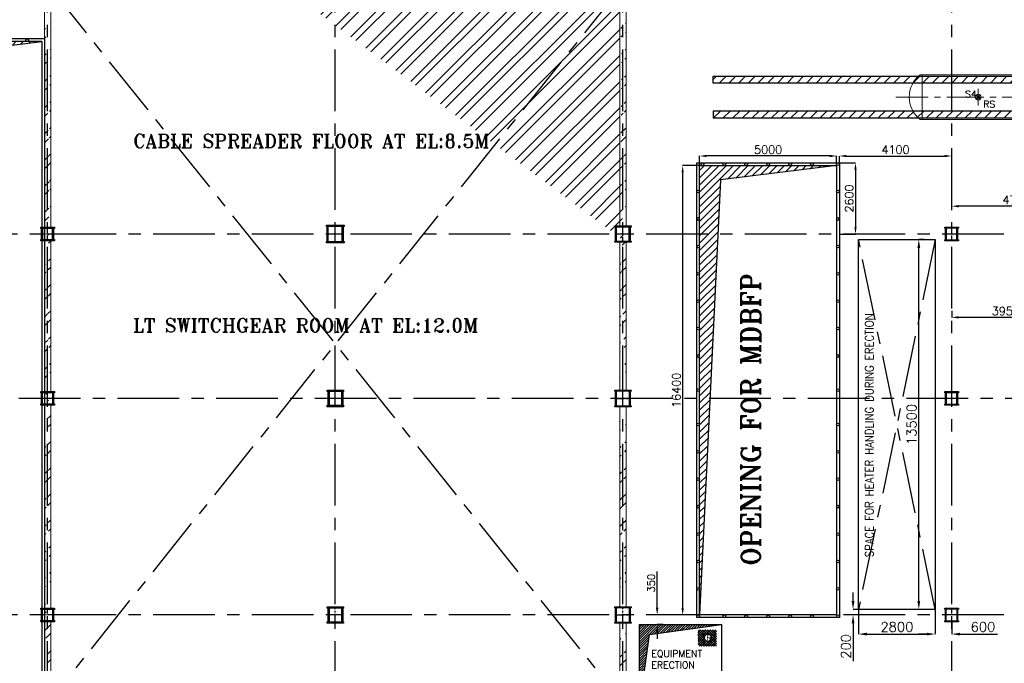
# Model space of a CAD drawing. Header units: inches. Extents: x 0 to 1544102, y 0 to 23144100.
# Tile 49 of 184: x 161316 to 197257, y 115419 to 138910. Entities that reach past the tile are written whole.
import ezdxf

# ---------------------------------------------------------------- set-up
doc = ezdxf.new("R2010")
doc.units = ezdxf.units.IN
doc.header["$LTSCALE"] = 1800
doc.header["$MEASUREMENT"] = 0
for name, pattern in [('CENTER', [2, 1.25, -0.25, 0.25, -0.25]), ('CENTER2', [1.125, 0.75, -0.125, 0.125, -0.125]), ('HIDDEN', [0.375, 0.25, -0.125]), ('HIDDEN2', [0.1875, 0.125, -0.0625])]:
    doc.linetypes.add(name, pattern=pattern)
doc.layers.get('0').update_dxf_attribs({"color": 253})
for name, color, linetype in [('AUX COL', 1, 'Continuous'), ('CEN', 2, 'CENTER'), ('GRID', 251, 'CENTER'), ('OPENING', 40, 'Continuous'), ('STEEL', 231, 'Continuous')]:
    doc.layers.add(name, color=color, linetype=linetype)
for name, color, linetype, lineweight in [('DIM', 4, 'Continuous', 18), ('EQPT', 8, 'HIDDEN', 9), ('EQUIP', 8, 'Continuous', 9), ('TEXT', 3, 'Continuous', 18), ('WALL', 6, 'Continuous', 18)]:
    doc.layers.add(name, color=color, linetype=linetype, lineweight=lineweight)
doc.styles.add('HTX11', font='O8111901')
doc.styles.add('ROMANS', font='romans.shx')
doc.styles.add('ROMANT', font='romant')
doc.dimstyles.new('STANDARD1', dxfattribs={"dimtxt": 300, "dimasz": 250, "dimexe": 0, "dimexo": 0, "dimgap": 80, "dimtad": 1, "dimdec": 0, "dimzin": 0, "dimdsep": 46, "dimtxsty": 'ROMANS', "dimcen": 0, "dimclrd": 4, "dimclre": 4, "dimclrt": 4, "dimadec": 0, "dimazin": 0, "dimtfac": 0.09, "dimtdec": 0, "dimtix": 1, "dimtofl": 0, "dimtmove": 0, "dimatfit": 3, "dimfxl": 1, "dimtolj": 1, "dimtzin": 0, "dimarcsym": 0})
doc.dimstyles.new('USER175', dxfattribs={"dimscale": 175, "dimtxt": 2, "dimasz": 1.75, "dimexe": 0, "dimexo": 0, "dimgap": 0.5, "dimtad": 1, "dimdec": 0, "dimzin": 0, "dimdsep": 46, "dimtxsty": 'ROMANS', "dimcen": 0, "dimclrd": 4, "dimclre": 4, "dimclrt": 4, "dimadec": 0, "dimazin": 0, "dimtfac": 0.09, "dimtdec": 0, "dimtix": 1, "dimtofl": 0, "dimtmove": 0, "dimatfit": 3, "dimfxl": 1, "dimtolj": 1, "dimtzin": 0, "dimarcsym": 0})
pattern_1 = [(45, (0, -2662.84), (-477.297, 477.297), []), (45, (318.2, -2662.84), (-477.297, 477.297), [])]
pattern_2 = [(225, (8890, 2e-05), (176.7767, -176.7767), [])]

# ---------------------------------------------------------------- blocks, each defined once
blk = doc.blocks.new('*D74')
at = {"layer": 'DIM', "color": 4, "lineweight": -2, "transparency": 16777216}
for p, q in [((184586, 117447), (184586, 118769)), ((184804, 117185), (184586, 117185)), ((184804, 116835), (184586, 116835)), ((184586, 116572), (184586, 116310))]:
    blk.add_line(p, q, dxfattribs=at)
at = {"layer": 'DIM', "color": 4, "transparency": 16777216}
for points in [[(184542, 117447), (184630, 117447), (184586, 117185)], [(184542, 116572), (184630, 116572), (184586, 116835)]]:
    blk.add_solid(points, dxfattribs=at)
at = {"layer": 'DIM', "color": 4, "transparency": 16777216, "insert": (184367, 118344), "char_height": 262.5, "attachment_point": 5, "rotation": 90, "style": 'ROMANS'}
blk.add_mtext('\\A1;350', dxfattribs=at)
blk = doc.blocks.new('*D47')
at = {"layer": 'DIM', "color": 4, "lineweight": -2, "transparency": 16777216}
for p, q in [((191236, 133685), (191236, 133934)), ((191486, 133934), (195086, 133934)), ((195336, 133685), (195336, 133934))]:
    blk.add_line(p, q, dxfattribs=at)
at = {"layer": 'DIM', "color": 4, "transparency": 16777216}
for points in [[(191486, 133976), (191486, 133893), (191236, 133934)], [(195086, 133976), (195086, 133893), (195336, 133934)]]:
    blk.add_solid(points, dxfattribs=at)
at = {"layer": 'DIM', "color": 4, "transparency": 16777216, "insert": (193286, 134164), "char_height": 300, "attachment_point": 5, "style": 'ROMANS'}
blk.add_mtext('\\A1;4100', dxfattribs=at)
blk = doc.blocks.new('*D238')
at = {"layer": 'DIM', "color": 4, "lineweight": -2, "transparency": 16777216}
for p, q in [((540, -2997), (540, -3218)), ((790, -3218), (2763, -3218)), ((3013, -3023), (3013, -3218))]:
    blk.add_line(p, q, dxfattribs=at)
at = {"layer": 'DIM', "color": 4, "transparency": 16777216}
for points in [[(790, -3176), (790, -3260), (540, -3218)], [(2763, -3176), (2763, -3260), (3013, -3218)]]:
    blk.add_solid(points, dxfattribs=at)
at = {"layer": 'DIM', "color": 4, "transparency": 16777216, "insert": (1776, -2988), "char_height": 300, "attachment_point": 5, "style": 'ROMANS'}
blk.add_mtext('\\A1;2473', dxfattribs=at)
blk = doc.blocks.new('*D233')
at = {"layer": 'DIM', "color": 4, "lineweight": -2, "transparency": 16777216}
for p, q in [((-5160, -4502), (-5160, -4741)), ((-1204, -4502), (-1204, -4741)), ((-1454, -4741), (-4910, -4741))]:
    blk.add_line(p, q, dxfattribs=at)
at = {"layer": 'DIM', "color": 4, "transparency": 16777216}
for points in [[(-4910, -4699), (-4910, -4782), (-5160, -4741)], [(-1454, -4699), (-1454, -4782), (-1204, -4741)]]:
    blk.add_solid(points, dxfattribs=at)
at = {"layer": 'DIM', "color": 4, "transparency": 16777216, "insert": (-3182, -4511), "char_height": 300, "attachment_point": 5, "style": 'ROMANS'}
blk.add_mtext('\\A1;3956', dxfattribs=at)
blk = doc.blocks.new('*D234')
at = {"layer": 'DIM', "color": 4, "lineweight": -2, "transparency": 16777216}
for p, q in [((-1506, -1700), (-1768, -1700)), ((-1768, -3950), (-1768, -1950)), ((-1506, -4200), (-1768, -4200))]:
    blk.add_line(p, q, dxfattribs=at)
at = {"layer": 'DIM', "color": 4, "transparency": 16777216}
for points in [[(-1810, -1950), (-1727, -1950), (-1768, -1700)], [(-1810, -3950), (-1727, -3950), (-1768, -4200)]]:
    blk.add_solid(points, dxfattribs=at)
at = {"layer": 'DIM', "color": 4, "transparency": 16777216, "insert": (-1998, -2950), "char_height": 300, "attachment_point": 5, "rotation": 90, "style": 'ROMANS'}
blk.add_mtext('\\A1;2500', dxfattribs=at)
blk = doc.blocks.new('*D235')
at = {"layer": 'DIM', "color": 4, "lineweight": -2, "transparency": 16777216}
for p, q in [((-5160, -825), (-5160, -684)), ((-670, -684), (-4910, -684)), ((-420, -825), (-420, -684))]:
    blk.add_line(p, q, dxfattribs=at)
at = {"layer": 'DIM', "color": 4, "transparency": 16777216}
for points in [[(-4910, -642), (-4910, -726), (-5160, -684)], [(-670, -642), (-670, -726), (-420, -684)]]:
    blk.add_solid(points, dxfattribs=at)
at = {"layer": 'DIM', "color": 4, "transparency": 16777216, "insert": (-2790, -454), "char_height": 300, "attachment_point": 5, "style": 'ROMANS'}
blk.add_mtext('\\A1;4740', dxfattribs=at)
blk = doc.blocks.new('*D236')
at = {"layer": 'DIM', "color": 4, "lineweight": -2, "transparency": 16777216}
for p, q in [((-884, -835), (-884, -585)), ((-680, -1085), (-884, -1085)), ((-680, -1700), (-884, -1700)), ((-884, -1950), (-884, -3117))]:
    blk.add_line(p, q, dxfattribs=at)
at = {"layer": 'DIM', "color": 4, "transparency": 16777216}
for points in [[(-925, -835), (-842, -835), (-884, -1085)], [(-925, -1950), (-842, -1950), (-884, -1700)]]:
    blk.add_solid(points, dxfattribs=at)
at = {"layer": 'DIM', "color": 4, "transparency": 16777216, "insert": (-1114, -2659), "char_height": 300, "attachment_point": 5, "rotation": 90, "style": 'ROMANS'}
blk.add_mtext('\\A1;615', dxfattribs=at)
blk = doc.blocks.new('*D237')
at = {"layer": 'DIM', "color": 4, "lineweight": -2, "transparency": 16777216}
for p, q in [((4037, -1450), (4037, -269)), ((3701, -1700), (4037, -1700)), ((3701, -2170), (4037, -2170)), ((4037, -2420), (4037, -2670))]:
    blk.add_line(p, q, dxfattribs=at)
at = {"layer": 'DIM', "color": 4, "transparency": 16777216}
for points in [[(3995, -1450), (4078, -1450), (4037, -1700)], [(3995, -2420), (4078, -2420), (4037, -2170)]]:
    blk.add_solid(points, dxfattribs=at)
at = {"layer": 'DIM', "color": 4, "transparency": 16777216, "insert": (3807, -734), "char_height": 300, "attachment_point": 5, "rotation": 90, "style": 'ROMANS'}
blk.add_mtext('\\A1;470', dxfattribs=at)
blk = doc.blocks.new('*D239')
at = {"layer": 'DIM', "color": 4, "lineweight": -2, "transparency": 16777216}
for p, q in [((3013, -2997), (3013, -3218)), ((3263, -3218), (5590, -3218)), ((5840, -2997), (5840, -3218))]:
    blk.add_line(p, q, dxfattribs=at)
at = {"layer": 'DIM', "color": 4, "transparency": 16777216}
for points in [[(3263, -3176), (3263, -3260), (3013, -3218)], [(5590, -3176), (5590, -3260), (5840, -3218)]]:
    blk.add_solid(points, dxfattribs=at)
at = {"layer": 'DIM', "color": 4, "transparency": 16777216, "insert": (4426, -2988), "char_height": 300, "attachment_point": 5, "style": 'ROMANS'}
blk.add_mtext('\\A1;2827', dxfattribs=at)
blk = doc.blocks.new('*D31')
at = {"layer": 'DIM', "color": 4, "lineweight": -2, "transparency": 16777216}
for p, q in [((-42350, 8600), (-41762, 8600)), ((-41762, 8350), (-41762, 6250)), ((-42350, 6000), (-41762, 6000))]:
    blk.add_line(p, q, dxfattribs=at)
at = {"layer": 'DIM', "color": 4, "transparency": 16777216}
for points in [[(-41804, 8350), (-41720, 8350), (-41762, 8600)], [(-41804, 6250), (-41720, 6250), (-41762, 6000)]]:
    blk.add_solid(points, dxfattribs=at)
at = {"layer": 'DIM', "color": 4, "transparency": 16777216, "insert": (-41992, 7300), "char_height": 300, "attachment_point": 5, "rotation": 90, "style": 'ROMANS'}
blk.add_mtext('\\A1;2600', dxfattribs=at)
blk = doc.blocks.new('*D32')
at = {"layer": 'DIM', "color": 4, "lineweight": -2, "transparency": 16777216}
for p, q in [((-47450, 8500), (-48070, 8500)), ((-48070, 8250), (-48070, -7650)), ((-47450, -7900), (-48070, -7900))]:
    blk.add_line(p, q, dxfattribs=at)
at = {"layer": 'DIM', "color": 4, "transparency": 16777216}
for points in [[(-48111, 8250), (-48028, 8250), (-48070, 8500)], [(-48111, -7650), (-48028, -7650), (-48070, -7900)]]:
    blk.add_solid(points, dxfattribs=at)
at = {"layer": 'DIM', "color": 4, "transparency": 16777216, "insert": (-48300, 300), "char_height": 300, "attachment_point": 5, "rotation": 90, "style": 'ROMANS'}
blk.add_mtext('\\A1;16400', dxfattribs=at)
blk = doc.blocks.new('*D33')
at = {"layer": 'DIM', "color": 4, "lineweight": -2, "transparency": 16777216}
for p, q in [((-47450, 8500), (-47450, 8850)), ((-42700, 8850), (-47200, 8850)), ((-42450, 8500), (-42450, 8850))]:
    blk.add_line(p, q, dxfattribs=at)
at = {"layer": 'DIM', "color": 4, "transparency": 16777216}
for points in [[(-47200, 8891), (-47200, 8808), (-47450, 8850)], [(-42700, 8891), (-42700, 8808), (-42450, 8850)]]:
    blk.add_solid(points, dxfattribs=at)
at = {"layer": 'DIM', "color": 4, "transparency": 16777216, "insert": (-44950, 9080), "char_height": 300, "attachment_point": 5, "style": 'ROMANS'}
blk.add_mtext('\\A1;5000', dxfattribs=at)
blk = doc.blocks.new('AUX COLUMNS')
at = {"color": 2, "linetype": 'CENTER2', "ltscale": 0.15}
for p, q in [((-228038, 65665), (-228038, 66165)), ((-207038, 65615), (-207038, 66215)), ((-195038, 65665), (-195038, 66165)), ((-227813, 65915), (-228263, 65915)), ((-206763, 65915), (-207313, 65915)), ((-194813, 65915), (-195263, 65915)), ((-228038, 59665), (-228038, 60165)), ((-195038, 59665), (-195038, 60165)), ((-227813, 59915), (-228263, 59915)), ((-194813, 59915), (-195263, 59915)), ((-228038, 51765), (-228038, 52265)), ((-195038, 51765), (-195038, 52265)), ((-227813, 52015), (-228263, 52015)), ((-194813, 52015), (-195263, 52015))]:
    blk.add_line(p, q, dxfattribs=at)
at = {"color": 2, "linetype": 'CENTER2', "ltscale": 0.25}
for p, q in [((-217538, 65590), (-217538, 66240)), ((-217238, 65915), (-217838, 65915)), ((-217538, 59615), (-217538, 60215)), ((-207038, 59615), (-207038, 60215)), ((-217263, 59915), (-217813, 59915)), ((-207313, 59915), (-206763, 59915)), ((-217538, 51715), (-217538, 52315)), ((-207038, 51715), (-207038, 52315)), ((-217263, 52015), (-217813, 52015)), ((-207313, 52015), (-206763, 52015))]:
    blk.add_line(p, q, dxfattribs=at)
at = {"layer": 'AUX COL'}
for p, q in [((-217838, 65640), (-217838, 66190)), ((-217793, 65640), (-217793, 66190)), ((-217283, 65640), (-217283, 66190)), ((-217238, 65640), (-217238, 66190)), ((-207313, 65660), (-207313, 66170)), ((-207268, 65660), (-207268, 66170)), ((-206808, 65660), (-206808, 66170)), ((-206763, 65660), (-206763, 66170)), ((-228263, 65715), (-228263, 66115)), ((-228213, 65715), (-228213, 66115)), ((-227863, 65715), (-227863, 66115)), ((-227813, 65715), (-227813, 66115)), ((-195263, 65705), (-195263, 66125)), ((-195223, 65705), (-195223, 66125)), ((-194853, 65705), (-194853, 66125)), ((-194813, 65705), (-194813, 66125)), ((-228263, 59715), (-228263, 60115)), ((-228223, 59715), (-228223, 60115)), ((-227853, 59715), (-227853, 60115)), ((-227813, 59715), (-227813, 60115)), ((-217813, 60165), (-217813, 59665)), ((-217763, 60165), (-217763, 59665)), ((-217313, 60165), (-217313, 59665)), ((-217263, 60165), (-217263, 59665)), ((-207313, 59651), (-207313, 60179)), ((-207277, 59651), (-207277, 60179)), ((-206799, 59651), (-206799, 60179)), ((-206763, 59651), (-206763, 60179)), ((-195263, 59705), (-195263, 60125)), ((-195223, 59705), (-195223, 60125)), ((-194853, 59705), (-194853, 60125)), ((-194813, 59705), (-194813, 60125)), ((-228263, 51815), (-228263, 52215)), ((-228223, 51815), (-228223, 52215)), ((-227853, 51815), (-227853, 52215)), ((-227813, 51815), (-227813, 52215)), ((-217813, 52265), (-217813, 51765)), ((-217763, 52265), (-217763, 51765)), ((-217313, 52265), (-217313, 51765)), ((-217263, 52265), (-217263, 51765)), ((-207313, 51751), (-207313, 52279)), ((-207277, 51751), (-207277, 52279)), ((-206799, 51751), (-206799, 52279)), ((-206763, 51751), (-206763, 52279)), ((-195263, 51801), (-195263, 52229)), ((-195235, 51801), (-195235, 52229)), ((-194841, 51801), (-194841, 52229)), ((-194813, 51801), (-194813, 52229))]:
    blk.add_line(p, q, dxfattribs=at)
for points in [[(-228288, 66165), (-227788, 66165), (-227788, 66115), (-228288, 66115)], [(-217863, 66240), (-217213, 66240), (-217213, 66190), (-217863, 66190)], [(-207338, 66215), (-206738, 66215), (-206738, 66170), (-207338, 66170)], [(-195288, 66165), (-194788, 66165), (-194788, 66125), (-195288, 66125)], [(-228288, 65715), (-227788, 65715), (-227788, 65665), (-228288, 65665)], [(-217863, 65640), (-217213, 65640), (-217213, 65590), (-217863, 65590)], [(-207338, 65660), (-206738, 65660), (-206738, 65615), (-207338, 65615)], [(-195288, 65705), (-194788, 65705), (-194788, 65665), (-195288, 65665)], [(-228288, 60165), (-227788, 60165), (-227788, 60115), (-228288, 60115)], [(-217838, 60215), (-217238, 60215), (-217238, 60165), (-217838, 60165)], [(-207338, 60215), (-206738, 60215), (-206738, 60179), (-207338, 60179)], [(-195288, 60165), (-194788, 60165), (-194788, 60125), (-195288, 60125)], [(-228288, 59715), (-227788, 59715), (-227788, 59665), (-228288, 59665)], [(-217838, 59665), (-217238, 59665), (-217238, 59615), (-217838, 59615)], [(-195288, 59705), (-194788, 59705), (-194788, 59665), (-195288, 59665)], [(-207338, 59651), (-206738, 59651), (-206738, 59615), (-207338, 59615)], [(-228288, 52265), (-227788, 52265), (-227788, 52215), (-228288, 52215)], [(-217838, 52315), (-217238, 52315), (-217238, 52265), (-217838, 52265)], [(-207338, 52315), (-206738, 52315), (-206738, 52279), (-207338, 52279)], [(-195288, 52265), (-194788, 52265), (-194788, 52229), (-195288, 52229)], [(-228288, 51815), (-227788, 51815), (-227788, 51765), (-228288, 51765)], [(-217838, 51765), (-217238, 51765), (-217238, 51715), (-217838, 51715)], [(-195288, 51801), (-194788, 51801), (-194788, 51765), (-195288, 51765)], [(-207338, 51751), (-206738, 51751), (-206738, 51715), (-207338, 51715)]]:
    blk.add_lwpolyline(points, close=True, dxfattribs=at)
at = {"layer": 'GRID'}
for p, q in [((-171538, 65915), (-243038, 65915)), ((-136838, 59915), (-243038, 59915)), ((-171538, 52015), (-243038, 52015))]:
    blk.add_line(p, q, dxfattribs=at)
blk = doc.blocks.new('*D257')
at = {"color": 4, "lineweight": -2, "transparency": 16777216}
for p, q in [((194336, 130885), (194136, 130885)), ((194136, 117691), (194136, 130579)), ((194336, 117385), (194136, 117385))]:
    blk.add_line(p, q, dxfattribs=at)
at = {"color": 4, "transparency": 16777216}
for points in [[(194085, 130579), (194187, 130579), (194136, 130885)], [(194085, 117691), (194187, 117691), (194136, 117385)]]:
    blk.add_solid(points, dxfattribs=at)
at = {"color": 4, "transparency": 16777216, "insert": (193874, 124135), "char_height": 350, "attachment_point": 5, "rotation": 90, "style": 'ROMANS'}
blk.add_mtext('\\A1;13500', dxfattribs=at)
blk = doc.blocks.new('*D258')
at = {"color": 4, "lineweight": -2, "transparency": 16777216}
for p, q in [((191736, 117691), (191736, 117997)), ((191936, 117385), (191736, 117385)), ((191936, 117185), (191736, 117185)), ((191736, 116879), (191736, 115497))]:
    blk.add_line(p, q, dxfattribs=at)
at = {"color": 4, "transparency": 16777216}
for points in [[(191685, 117691), (191787, 117691), (191736, 117385)], [(191685, 116879), (191787, 116879), (191736, 117185)]]:
    blk.add_solid(points, dxfattribs=at)
at = {"color": 4, "transparency": 16777216, "insert": (191474, 116035), "char_height": 350, "attachment_point": 5, "rotation": 90, "style": 'ROMANS'}
blk.add_mtext('\\A1;200', dxfattribs=at)
blk = doc.blocks.new('*D259')
at = {"color": 4, "lineweight": -2, "transparency": 16777216}
for p, q in [((191936, 117385), (191936, 116485)), ((194736, 117385), (194736, 116485)), ((192242, 116485), (194430, 116485))]:
    blk.add_line(p, q, dxfattribs=at)
at = {"color": 4, "transparency": 16777216}
for points in [[(192242, 116536), (192242, 116434), (191936, 116485)], [(194430, 116536), (194430, 116434), (194736, 116485)]]:
    blk.add_solid(points, dxfattribs=at)
at = {"color": 4, "transparency": 16777216, "insert": (193336, 116747), "char_height": 350, "attachment_point": 5, "style": 'ROMANS'}
blk.add_mtext('\\A1;2800', dxfattribs=at)
blk = doc.blocks.new('*D260')
at = {"color": 4, "lineweight": -2, "transparency": 16777216}
for p, q in [((194736, 117385), (194736, 116485)), ((195336, 116935), (195336, 116485)), ((194430, 116485), (194124, 116485)), ((195642, 116485), (197007, 116485))]:
    blk.add_line(p, q, dxfattribs=at)
at = {"color": 4, "transparency": 16777216}
for points in [[(194430, 116536), (194430, 116434), (194736, 116485)], [(195642, 116536), (195642, 116434), (195336, 116485)]]:
    blk.add_solid(points, dxfattribs=at)
at = {"color": 4, "transparency": 16777216, "insert": (196478, 116747), "char_height": 350, "attachment_point": 5, "style": 'ROMANS'}
blk.add_mtext('\\A1;600', dxfattribs=at)
blk = doc.blocks.new('LPH-4 ARCH-R0')
at = {"layer": 'STEEL'}
h = blk.add_hatch(dxfattribs=at)
h.set_pattern_fill('ANSI31', color=256, scale=2000, angle=180, style=0)
h.set_pattern_definition(pattern_2)
h.paths.add_polyline_path([(5914, 510), (5914, 760), (-9820, 760), (-9820, 510)])
h = blk.add_hatch(dxfattribs=at)
h.set_pattern_fill('ANSI31', color=256, scale=2000, angle=180, style=0)
h.set_pattern_definition(pattern_2)
h.paths.add_polyline_path([(5914, -760), (5914, -510), (-9820, -509), (-9820, -759)])
at = {"layer": 'EQPT', "linetype": 'CENTER2'}
for p, q in [((7836, 816), (7836, 1000)), ((2650, -453), (2650, 453)), ((10185, 0), (-3145, 0)), ((-140, -305), (-140, 305)), ((3175, -169), (3175, 169)), ((5525, -305), (5525, 305)), ((8175, -305), (8175, 305)), ((8890, -305), (8890, 305)), ((7836, -816), (7836, -1000))]:
    blk.add_line(p, q, dxfattribs=at)
at = {"layer": 'EQPT', "linetype": 'CENTER2', "ltscale": 0.25}
for p, q in [((4385, -1100), (4787, 0)), ((5885, -1100), (5385, 0)), ((4385, -1030), (4385, -1170)), ((5885, -1030), (5885, -1170)), ((4315, -1100), (4455, -1100)), ((5815, -1100), (5955, -1100))]:
    blk.add_line(p, q, dxfattribs=at)
at = {"layer": 'EQUIP'}
for p, q in [((-2184, 816), (-2267, 816)), ((8300, 816), (-2184, 816)), ((-2184, -816), (-2184, 816)), ((7893, 1000), (7779, 1000)), ((7779, 816), (7779, 1000)), ((7893, 816), (7893, 1000)), ((8300, -816), (8300, 816)), ((8300, 736), (9475, 736)), ((9475, -736), (9475, 736)), ((-80, -60), (-200, 60)), ((-82, 58), (-198, -58)), ((4343, -1085), (4745, 15)), ((5926, -1082), (5426, 18)), ((5585, -60), (5465, 60)), ((5583, 58), (5467, -58)), ((8235, -60), (8115, 60)), ((8233, 58), (8117, -58)), ((10031, 230), (9863, 230)), ((10031, 230), (10031, -230)), ((10031, 215), (10060, 215)), ((10060, 215), (10060, -215)), ((4427, -1115), (4829, -15)), ((5844, -1118), (5344, -18)), ((9863, -230), (10031, -230)), ((10031, -215), (10060, -215)), ((-2184, -816), (-2266, -816)), ((-2184, -816), (8300, -816)), ((7699, -816), (7699, -1000)), ((7972, -1000), (7699, -1000)), ((7972, -816), (7972, -1000)), ((8300, -736), (9475, -736))]:
    blk.add_line(p, q, dxfattribs=at)
for centre, radius in [((-140, 0), 107), ((-140, 0), 57), ((2650, 0), 330), ((4787, 0), 44.5), ((4787, 0), 44.5), ((5385, 0), 44.5), ((5385, 0), 44.5), ((8890, 0), 228), ((4385, -1100), 44.5), ((5885, -1100), 44.5)]:
    blk.add_circle(centre, radius, dxfattribs=at)
at = {"layer": 'EQUIP', "linetype": 'HIDDEN2'}
blk.add_circle((3175, 0), 110, dxfattribs=at)
at = {"layer": 'EQUIP'}
blk.add_arc((-1617, 0), 1043, 128.5125, 231.5036, dxfattribs=at)
blk.add_ellipse((9475, 0), major_axis=(0, -736), ratio=0.55489, start_param=6.283185, end_param=9.424778, dxfattribs=at)
at = {"layer": 'STEEL'}
for p, q in [((5914, 510), (5914, 760)), ((5914, -510), (5914, -760))]:
    blk.add_line(p, q, dxfattribs=at)
for points in [[(5914, 510), (-9820, 510), (-9820, 760), (5914, 760)], [(5914, -510), (-9820, -509), (-9820, -759), (5914, -760)]]:
    blk.add_lwpolyline(points, dxfattribs=at)
at = {"layer": 'EQUIP', "char_height": 250, "attachment_point": 7, "line_spacing_factor": 0.6, "style": 'ROMANS'}
for s, insert in [('\\A1;S5', (7306, 438)), ('\\A1;T2', (8945, 168)), ('\\A1;S4', (-623, -17)), ('\\A1;FS', (7742, -2)), ('\\A1;RS', (43, -383)), ('\\A1;S1', (1924, -370)), ('\\A1;S11', (3335, -396)), ('\\A1;RS', (5657, -385)), ('\\A1;T1', (8950, -604)), ('\\A1;S2', (7809, -831))]:
    blk.add_mtext(s, dxfattribs=dict(at, insert=insert))
at = {"layer": 'TEXT', "color": 3, "style": 'ROMANT', "width": 0.75}
for s, p in [('C', (4273, 67)), ('L.P. HEATER-4', (4805, 99)), ('L', (4347, -112)), ('EL:9.9M', (6241, -364))]:
    blk.add_text(s, height=300, dxfattribs=at).set_placement(p)
blk = doc.blocks.new('GSC EXHAUSTER')
at = {"layer": 'OPENING'}
h = blk.add_hatch(dxfattribs=at)
h.set_pattern_fill('ANSI31', color=256, scale=300, style=0)
h.set_pattern_definition([(45, (-91243.753, -77712.626), (-26.516504, 26.516504), [])])
h.paths.add_polyline_path([(-420, -928.5), (-420, -885), (-620, -885), (-620, -1085), (-573.7, -1085), (-543.7, -955.3)])
h.paths.add_polyline_path([(-420, -885), (-420, -928.5), (-220, -885)])
h.paths.add_polyline_path([(-573.7, -1085), (-620, -1085), (-620, -1285)])
h = blk.add_hatch(dxfattribs=at)
h.set_pattern_fill('ANSI31', color=256, scale=300, style=0)
h.set_pattern_definition([(45, (-66931.344, -68872.995), (-26.516504, 26.516504), [])])
h.paths.add_polyline_path([(-1454, -4450), (-1334.3, -4003.5), (-954, -3950), (-1454, -3950)])
at = {"layer": 'CEN'}
for p, q in [((-420, -825), (-420, -1345)), ((-160, -1085), (-680, -1085)), ((-1204, -3898.3), (-1204, -4501.7)), ((-1505.7, -4200), (-902.3, -4200))]:
    blk.add_line(p, q, dxfattribs=at)
at = {"layer": 'CEN', "flags": 128}
for points in [[(540, -3022.6), (540, -1670)], [(3013, -3022.6), (3013, -1670)], [(3701.3, -2170), (-244.9, -2170)]]:
    blk.add_lwpolyline(points, dxfattribs=at)
at = {"layer": 'EQUIP'}
for p, q in [((465, -2530), (465, -1745)), ((465, -1745), (615, -1745)), ((615, -1745), (615, -2530)), ((3088, -1745), (2938, -1745)), ((2938, -1745), (2938, -2530)), ((3088, -2530), (3088, -1745)), ((355, -1945), (0, -1945)), ((0, -1945), (0, -2395)), ((297, -1945), (297, -1920)), ((297, -1920), (355, -1920)), ((465, -1895), (355, -1895)), ((355, -1895), (355, -2445)), ((615, -1920), (640, -1920)), ((630, -2086), (650, -2086)), ((650, -2309.5), (650, -2030.5)), ((650, -2030.5), (675, -2030.5)), ((675, -2030.5), (675, -2309.5)), ((2903, -2030.5), (2878, -2030.5)), ((2878, -2030.5), (2878, -2309.5)), ((2903, -2309.5), (2903, -2030.5)), ((2923, -2086), (2903, -2086)), ((2938, -1920), (2913, -1920)), ((3088, -1895), (3198, -1895)), ((3198, -1895), (3198, -2445)), ((3256, -1920), (3198, -1920)), ((3198, -1945), (3553, -1945)), ((3256, -1945), (3256, -1920)), ((3553, -1945), (3553, -2395)), ((0, -2395), (355, -2395)), ((297, -2395), (297, -2420)), ((297, -2420), (355, -2420)), ((355, -2445), (465, -2445)), ((615, -2420), (640, -2420)), ((630, -2254), (650, -2254)), ((675, -2309.5), (650, -2309.5)), ((2878, -2309.5), (2903, -2309.5)), ((2923, -2254), (2903, -2254)), ((2938, -2420), (2913, -2420)), ((3198, -2445), (3088, -2445)), ((3553, -2395), (3198, -2395)), ((3256, -2420), (3198, -2420)), ((3256, -2395), (3256, -2420)), ((390.5, -2570), (390.5, -2545)), ((390.5, -2545), (669.5, -2545)), ((669.5, -2570), (390.5, -2570)), ((615, -2530), (465, -2530)), ((475, -2530), (475, -2545)), ((605, -2530), (605, -2545)), ((669.5, -2545), (669.5, -2570)), ((3162.5, -2545), (2883.5, -2545)), ((2883.5, -2545), (2883.5, -2570)), ((2883.5, -2570), (3162.5, -2570)), ((2938, -2530), (3088, -2530)), ((2948, -2530), (2948, -2545)), ((3078, -2530), (3078, -2545)), ((3162.5, -2570), (3162.5, -2545))]:
    blk.add_line(p, q, dxfattribs=at)
at = {"layer": 'EQUIP', "flags": 128}
for points in [[(615, -2370), (630, -2370), (630, -1970), (615, -1970)], [(640, -2086), (640, -1920)], [(2913, -2086), (2913, -1920)], [(2938, -2370), (2923, -2370), (2923, -1970), (2938, -1970)], [(640, -2420), (640, -2254)], [(2913, -2420), (2913, -2254)]]:
    blk.add_lwpolyline(points, dxfattribs=at)
at = {"layer": 'OPENING'}
for p, q in [((-543.7, -955.3), (-620, -1285)), ((-543.7, -955.3), (-220, -885)), ((-954, -3950), (-1334.3, -4003.5)), ((-1454, -4450), (-1334.3, -4003.5))]:
    blk.add_line(p, q, dxfattribs=at)
at = {"layer": 'OPENING', "elevation": -502.7}
blk.add_lwpolyline([(-620, -885), (-220, -885), (-220, -1285), (-620, -1285)], close=True, dxfattribs=at)
at = {"layer": 'OPENING'}
blk.add_lwpolyline([(-1454, -3950), (-954, -3950), (-954, -4450), (-1454, -4450)], close=True, dxfattribs=at)
at = {"layer": 'TEXT', "style": 'ROMANS', "width": 0.8}
for s, p in [('C', (933.4, -2110.4)), ('L', (996.7, -2289.4)), ('GSC EXH.', (1254.4, -2110.4))]:
    blk.add_text(s, height=250, dxfattribs=at).set_placement(p)
at = {"layer": 'DIM'}
for base, p1, p2, picture, middle in [((-5160, -684), (-420, -825), (-5160, -825), '*D235', (-2790, -454)), ((3013, -1865.3), (540, -2996.5), (3013, -1670), '*D238', (1776.5, -2987.9)), ((5840, -3217.9), (3013, -2996.5), (5840, -2996.5), '*D239', (4426.5, -2987.9)), ((-5160, -4740.6), (-1204, -4501.7), (-5160, -4501.7), '*D233', (-3182, -4510.6))]:
    dim = blk.add_linear_dim(base=base, p1=p1, p2=p2, dimstyle='STANDARD1', dxfattribs=at)
    dim.commit()
    dim.dimension.update_dxf_attribs({"geometry": picture, "text_midpoint": middle})
for base, p1, p2, picture, middle in [((4036.7, -2170), (3701.3, -1700), (3701.3, -2170), '*D237', (4036.7, -734.3)), ((-883.8, -1700), (-680, -1085), (-680, -1700), '*D236', (-883.8, -2658.6))]:
    dim = blk.add_linear_dim(base=base, p1=p1, p2=p2, angle=90, dimstyle='STANDARD1', dxfattribs=at)
    dim.commit()
    dim.dimension.update_dxf_attribs({"geometry": picture, "text_midpoint": middle, "dimtype": 128})
dim = blk.add_linear_dim(base=(-1768.4, -1700), p1=(-1505.7, -4200), p2=(-1505.7, -1700), angle=90, dimstyle='STANDARD1', dxfattribs=at)
dim.commit()
dim.dimension.update_dxf_attribs({"geometry": '*D234', "text_midpoint": (-1998.4, -2950)})
blk = doc.blocks.new('OPENING FOR MDBFP')
at = {"layer": 'OPENING'}
h = blk.add_hatch(dxfattribs=at)
h.set_pattern_fill('ANSI31', color=256, scale=1500, style=0)
h.set_pattern_definition([(45, (-103339, -53186.13), (-132.58252, 132.58252), [])])
h.paths.add_polyline_path([(-42450, 8500), (-47450, 8500), (-47450, -7900), (-46683.1, 7977.5)])
for points in [[(-47550, 8600), (-42350, 8600), (-42350, -8000), (-47550, -8000)], [(-47450, 8500), (-42450, 8500), (-42450, -7900), (-47450, -7900)]]:
    blk.add_lwpolyline(points, close=True, dxfattribs=at)
blk.add_lwpolyline([(-42450, 8500), (-46683.1, 7977.5), (-47450, -7900)], dxfattribs=at)
for centre in [(-47349.7, 8550), (-46549.7, 8550), (-45749.7, 8550), (-44949.7, 8550), (-44149.7, 8550), (-43349.7, 8550), (-42400, 8550), (-47500, 7550), (-42400, 7550), (-47500, 6550), (-42400, 6550), (-47500, 5550), (-42400, 5550), (-47500, 4550), (-42400, 4550), (-47500, 3550), (-42400, 3550), (-47500, 2550), (-42400, 2550), (-47500, 1550), (-42400, 1550), (-47500, 300), (-42400, 300), (-47500, -950), (-42400, -950), (-47500, -1950), (-42400, -1950), (-47500, -2950), (-42400, -2950), (-47500, -3950), (-42400, -3950), (-47500, -4950), (-42400, -4950), (-47500, -5950), (-42400, -5950), (-47500, -6950), (-42400, -6950), (-47500, -7950), (-46549.7, -7950), (-45749.7, -7950), (-44949.7, -7950), (-44149.7, -7950), (-43349.7, -7950), (-42400, -7950)]:
    blk.add_circle(centre, 50, dxfattribs=at)
at = {"layer": 'TEXT', "color": 3, "style": 'ROMANT'}
blk.add_text('OPENING FOR MDBFP', height=700, rotation=90, dxfattribs=at).set_placement((-45232.3, -6099.2))
at = {"layer": 'DIM'}
dim = blk.add_linear_dim(base=(-47450, 8849.6), p1=(-42450, 8500), p2=(-47450, 8500), dimstyle='STANDARD1', dxfattribs=at)
dim.commit()
dim.dimension.update_dxf_attribs({"geometry": '*D33', "text_midpoint": (-44950, 9079.6)})
for base, p1, p2, picture, middle in [((-48069.6, -7900), (-47450, 8500), (-47450, -7900), '*D32', (-48299.6, 300)), ((-41761.9, 6000), (-42350, 8600), (-42350, 6000), '*D31', (-41991.9, 7300))]:
    dim = blk.add_linear_dim(base=base, p1=p1, p2=p2, angle=90, dimstyle='STANDARD1', dxfattribs=at)
    dim.commit()
    dim.dimension.update_dxf_attribs({"geometry": picture, "text_midpoint": middle})

msp = doc.modelspace()

# ---------------------------------------------------------------- hatches: boundary and pattern name
h = msp.add_hatch()
h.set_pattern_fill('ANSI32', color=256, scale=1800, style=0)
h.set_pattern_definition(pattern_1)
edge = h.paths.add_edge_path()
edge.add_line((183451.2, 130784.89), (183451.2, 125384.89))
edge.add_line((183221.2, 130784.89), (183221.2, 125384.89))
edge.add_line((183451.2, 140184.89), (183451.2, 131384.89))
edge.add_line((183221.2, 140184.89), (183221.2, 131384.89))
edge.add_line((183451.2, 151184.89), (183451.2, 141984.89))
edge.add_line((183221.2, 150954.89), (183221.2, 141984.89))
edge.add_line((168590.87, 150954.89), (183221.2, 150954.89))
edge.add_line((168590.87, 151184.89), (183451.2, 151184.89))
edge.add_line((162451.2, 150954.89), (162451.2, 146620.07))
edge.add_line((162221.2, 151184.89), (162221.2, 146620.07))
h = msp.add_hatch()
h.set_pattern_fill('ANSI32', color=256, scale=1800, style=0)
h.set_pattern_definition(pattern_1)
edge = h.paths.add_edge_path()
edge.add_line((162451.2, 140184.89), (162451.2, 131334.89))
edge.add_line((162221.2, 140184.89), (162221.2, 131334.89))
edge.add_line((162451.2, 130834.89), (162451.2, 125334.89))
edge.add_line((162221.2, 130834.89), (162221.2, 125334.89))
edge.add_line((162451.2, 124834.89), (162451.2, 117434.89))
edge.add_line((162221.2, 124834.89), (162221.2, 117434.89))
edge.add_line((162451.2, 116934.89), (162451.2, 114114.89))
edge.add_line((162221.2, 116934.89), (162221.2, 113884.89))
h = msp.add_hatch()
h.set_pattern_fill('ANSI32', color=256, scale=1800, style=0)
h.set_pattern_definition(pattern_1)
edge = h.paths.add_edge_path()
edge.add_line((183451.2, 124784.89), (183451.2, 117484.89))
edge.add_line((183221.2, 124784.89), (183221.2, 117484.89))
h = msp.add_hatch()
h.set_pattern_fill('ANSI32', color=256, scale=1800, style=0)
h.set_pattern_definition(pattern_1)
edge = h.paths.add_edge_path()
edge.add_line((183451.2, 116884.89), (183451.2, 113332.22))
edge.add_line((183221.2, 116884.89), (183221.2, 113381.82))
at = {"layer": 'OPENING'}
h = msp.add_hatch(dxfattribs=at)
h.set_pattern_fill('ANSI31', color=8, scale=1500, style=0)
h.set_pattern_definition([(45, (110742.45, 55057.26), (-132.58252, 132.58252), [])])
h.paths.add_polyline_path([(150061.2, 138109.89), (149986.2, 115459.89), (151511.6, 136811.49), (162121.2, 138109.89)])
h = msp.add_hatch(dxfattribs=at)
h.set_pattern_fill('ANSI31', color=8, scale=500, style=0)
h.set_pattern_definition([(45, (110412.447, 55057.26), (-44.194174, 44.194174), [])])
h.paths.add_polyline_path([(186936.2, 116834.89), (183936.2, 116834.89), (183936.2, 113834.89), (184305.87, 116465.22)])

# ---------------------------------------------------------------- linework, layer by layer
at = {"layer": 'CEN'}
for p, q in [((162336.2, 140184.89), (183221.2, 114114.89)), ((183336.2, 140184.89), (162451.2, 114114.89)), ((194736.2, 130884.89), (191936.2, 117384.89)), ((194736.2, 117384.89), (191936.2, 130884.89))]:
    msp.add_line(p, q, dxfattribs=at)
at = {"layer": 'CEN', "color": 1, "linetype": 'ByBlock'}
msp.add_lwpolyline([(191936.2, 130884.89), (194736.2, 130884.89), (194736.2, 117384.89), (191936.2, 117384.89)], close=True, dxfattribs=at)
at = {"layer": 'GRID'}
for p, q in [((172836.2, 103174.13), (172836.2, 202006.98)), ((183336.2, 103174.13), (183336.2, 200264.46)), ((162336.2, 103174.13), (162336.2, 199876.62)), ((195336.2, 103174.13), (195336.2, 168584.89))]:
    msp.add_line(p, q, dxfattribs=at)
at = {"layer": 'OPENING'}
for p, q in [((162221.2, 138209.89), (149961.2, 138209.89)), ((162121.2, 138109.89), (150061.2, 138109.89)), ((162121.2, 138109.89), (162121.2, 113884.89)), ((162221.2, 138209.89), (162221.2, 113784.89))]:
    msp.add_line(p, q, dxfattribs=at)
for points in [[(149986.2, 115459.89), (151511.6, 136811.49), (162121.2, 138109.89)], [(183936.2, 113834.89), (184305.87, 116465.22), (186936.2, 116834.89)]]:
    msp.add_lwpolyline(points, dxfattribs=at)
msp.add_lwpolyline([(183936.2, 116834.89), (186936.2, 116834.89), (186936.2, 113834.89), (183936.2, 113834.89)], close=True, dxfattribs=at)
msp.add_circle((161586.2, 138159.89), 50, dxfattribs=at)
at = {"layer": 'STEEL', "flags": 128}
for points in [[(186071.8, 116448.62), (186261.88, 116639.09)], [(186079.48, 116546.86), (186171.64, 116639.09)], [(186079.48, 116365.87), (186352.76, 116639.09)], [(186079.48, 116275.31), (186443, 116639.09)], [(186079.48, 116184.82), (186533.88, 116639.09)], [(186079.48, 116621.87), (186309.88, 116391.22)], [(186079.48, 116531.38), (186569.72, 116041.33)], [(186116.6, 116493.87), (186569.72, 116041.33)], [(186152.44, 116639.09), (186343.16, 116448.62)], [(186243.32, 116639.09), (186400.76, 116481.71)], [(186297.72, 116041.33), (186757.24, 116500.53)], [(186333.56, 116639.09), (186757.24, 116215.66)], [(186424.44, 116639.09), (186757.24, 116306.16)], [(186466.68, 116481.71), (186624.12, 116639.09)], [(186514.68, 116639.09), (186757.24, 116396.72)], [(186524.28, 116448.62), (186715, 116639.09)], [(186557.56, 116391.22), (186757.24, 116591.02)], [(186605.56, 116639.09), (186757.24, 116487.22)], [(186695.8, 116639.09), (186757.24, 116577.71)], [(186071.8, 116448.62), (186476.92, 116043.57)], [(186079.48, 116350.38), (186386.04, 116043.57)], [(186079.48, 116094.32), (186309.88, 116324.98)], [(186079.48, 116259.82), (186297.72, 116041.33)], [(186079.48, 116169.33), (186209.4, 116043.57)], [(186119.16, 116043.57), (186343.16, 116267.57)], [(186209.4, 116043.57), (186400.76, 116234.48)], [(186386.04, 116043.57), (186757.24, 116410.03)], [(186466.68, 116234.48), (186658.04, 116043.57)], [(186476.92, 116043.57), (186757.24, 116319.47)], [(186524.28, 116267.57), (186748.28, 116043.57)], [(186557.56, 116324.98), (186757.24, 116125.17)], [(186569.72, 116041.33), (186757.24, 116228.98)], [(186658.04, 116043.57), (186757.24, 116138.48)]]:
    msp.add_lwpolyline(points, dxfattribs=at)
msp.add_lwpolyline([(186561.4, 116358.06, 1), (186305.4, 116358.06, 1), (186561.4, 116358.06)], format="xyb", dxfattribs=at)
at = {"layer": 'WALL'}
for p, q in [((162221.2, 140184.89), (162221.2, 131334.89)), ((162451.2, 140184.89), (162451.2, 131334.89)), ((183221.2, 140184.89), (183221.2, 131384.89)), ((183451.2, 140184.89), (183451.2, 131384.89)), ((162221.2, 130834.89), (162221.2, 125334.89)), ((162451.2, 130834.89), (162451.2, 125334.89)), ((183221.2, 130784.89), (183221.2, 125384.89)), ((183451.2, 130784.89), (183451.2, 125384.89)), ((162221.2, 124834.89), (162221.2, 117434.89)), ((162451.2, 124834.89), (162451.2, 117434.89)), ((183221.2, 124784.89), (183221.2, 117484.89)), ((183451.2, 124784.89), (183451.2, 117484.89)), ((162221.2, 116934.89), (162221.2, 113884.89)), ((162451.2, 116934.89), (162451.2, 114114.89)), ((183221.2, 116884.89), (183221.2, 113381.82)), ((183451.2, 116884.89), (183451.2, 113332.22))]:
    msp.add_line(p, q, dxfattribs=at)

# ---------------------------------------------------------------- block references
for name, p in [('OPENING FOR MDBFP', (233586.2, 125084.89)), ('GSC EXHAUSTER', (200496.2, 132784.89))]:
    msp.add_blockref(name, p)
at = {"layer": 'AUX COL'}
msp.add_blockref('AUX COLUMNS', (390374.01, 65169.86), dxfattribs=at)
at = {"layer": 'EQUIP'}
msp.add_blockref('LPH-4 ARCH-R0', (196446.2, 136084.89), dxfattribs=at)

# ---------------------------------------------------------------- texts
at = {"layer": 'STEEL', "style": 'HTX11'}
msp.add_text('R', height=200, dxfattribs=at).set_placement((186375.99, 116260.02))
at = {"layer": 'TEXT', "color": 3, "style": 'ROMANT'}
for s, p in [('CABLE SPREADER FLOOR AT EL:8.5M', (165456.39, 134234.62)), ('LT SWITCHGEAR ROOM AT EL:12.0M', (165456.39, 127501.05))]:
    msp.add_text(s, height=500, dxfattribs=at).set_placement(p)
at = {"layer": 'TEXT', "style": 'ROMANS', "width": 0.9}
msp.add_text('SPACE FOR HEATER HANDLING DURING ERECTION', height=300, rotation=90, dxfattribs=at).set_placement((192479.43, 119293.03))
at = {"layer": 'TEXT', "insert": (184374.18, 115897.81), "char_height": 250, "attachment_point": 1, "style": 'ROMANS'}
msp.add_mtext_dynamic_manual_height_columns('EQUIPMENT ERECTION HATCH\\P3000x3000', width=2106.1782, gutter_width=1, heights=[0], dxfattribs=at)

# ---------------------------------------------------------------- dimensions: what is measured, and where the dimension line sits
dim = msp.add_linear_dim(base=(194136.2, 130884.89), p1=(194336.2, 117384.89), p2=(194336.2, 130884.89), angle=90, dimstyle='USER175')
dim.commit()
dim.dimension.update_dxf_attribs({"geometry": '*D257', "text_midpoint": (193873.7, 124134.89)})
dim = msp.add_linear_dim(base=(191736.2, 117184.89), p1=(191936.2, 117384.89), p2=(191936.2, 117184.89), angle=90, dimstyle='USER175')
dim.commit()
dim.dimension.update_dxf_attribs({"geometry": '*D258', "text_midpoint": (191736.2, 116034.89), "dimtype": 160})
dim = msp.add_linear_dim(base=(194736.2, 116484.89), p1=(191936.2, 117384.89), p2=(194736.2, 117384.89), dimstyle='USER175')
dim.commit()
dim.dimension.update_dxf_attribs({"geometry": '*D259', "text_midpoint": (193336.2, 116747.39)})
dim = msp.add_linear_dim(base=(195336.2, 116484.89), p1=(194736.2, 117384.89), p2=(195336.2, 116934.89), dimstyle='USER175')
dim.commit()
dim.dimension.update_dxf_attribs({"geometry": '*D260', "text_midpoint": (196477.87, 116484.89), "dimtype": 160})
at = {"layer": 'DIM'}
dim = msp.add_linear_dim(base=(195336.2, 133934.49), p1=(191236.2, 133684.89), p2=(195336.2, 133684.89), dimstyle='STANDARD1', dxfattribs=at)
dim.commit()
dim.dimension.update_dxf_attribs({"geometry": '*D47', "text_midpoint": (193286.2, 134164.49)})
dim = msp.add_linear_dim(base=(184586.2, 117184.89), p1=(184803.68, 116834.89), p2=(184803.68, 117184.89), angle=90, dimstyle='USER175', override={"dimtxt": 1.5, "dimasz": 1.5}, dxfattribs=at)
dim.commit()
dim.dimension.update_dxf_attribs({"geometry": '*D74', "text_midpoint": (184586.2, 118344.06), "dimtype": 160})

doc.saveas('drawing.dxf')
